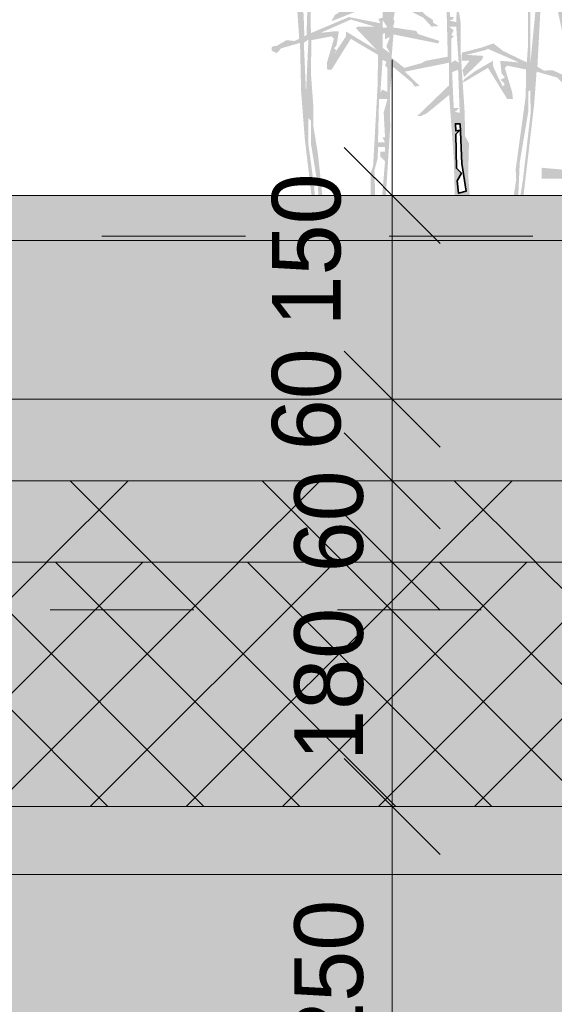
# Model space of a CAD drawing. Header units: millimetres. Extents: x -10538 to 13100, y -15694 to 32605.
# Tile 153 of 203: x -4160 to -3766, y 25374 to 26100. Entities that reach past the tile are written whole.
import ezdxf

# ---------------------------------------------------------------- set-up
doc = ezdxf.new("R2010")
doc.units = ezdxf.units.MM
doc.header["$LTSCALE"] = 100
doc.header["$PDMODE"] = 1
doc.header["$PDSIZE"] = -2
doc.linetypes.add('Line Type-1c', pattern=[2.116531, 1.058062, -1.058469])
doc.linetypes.add('VW-01 Short Dashed', pattern=[2.116125, 1.058062, -1.058062])
doc.layers.get('0').update_dxf_attribs({"lineweight": 5})
for name, color, linetype, lineweight in [('5', 7, 'Continuous', 18), ('Dimension', 7, 'Continuous', 9), ('Geen', 7, 'Continuous', 9), ('none', 7, 'Continuous', 13)]:
    doc.layers.add(name, color=color, linetype=linetype, lineweight=lineweight)
doc.styles.add('Century Gothic', font='Century-Gothic_9791.ttf')
doc.dimstyles.new('Arch_PUUUR', dxfattribs={"dimtxt": 101.056134, "dimasz": 70.693359, "dimexe": 100, "dimexo": 159, "dimgap": 100, "dimtad": 1, "dimdec": 4, "dimtxsty": 'Century Gothic', "dimblk": 'VW_SLASH', "dimblk1": 'VW_SLASH', "dimblk2": 'VW_SLASH', "dimcen": 0, "dimdle": 100, "dimazin": 0, "dimtfac": 0.8, "dimtdec": 4, "dimtix": 1, "dimtmove": 0, "dimatfit": 0, "dimldrblk": 'VW_SLASH-1', "dimfxl": 1, "dimfrac": 2, "dimtolj": 1, "dimarcsym": 0})

# ---------------------------------------------------------------- blocks, each defined once
blk = doc.blocks.new('Groep-26')
at = {"layer": 'Geen', "linetype": 'Continuous', "lineweight": 0, "transparency": 33554687}
blk.add_hatch(color=7, dxfattribs=at).paths.add_polyline_path([(-294, 35), (-321, 15), (-541, 35), (-541, -5), (-261, -5), (-261, 35), (-301, 95), (-381, 335), (-401, 395), (-441, 515), (-449, 605), (-467, 622), (-467, 640), (-381, 495), (-363, 501), (-380, 536), (-363, 588), (-363, 775), (-346, 761), (-346, 588), (-294, 311), (-190, 69), (-173, 86), (-156, 86), (-101, 335), (-86, 380), (-69, 415), (-52, 553), (-17, 726), (-17, 743), (-1, 743), (-21, 455), (-35, 294), (-35, 190), (17, 242), (173, 432), (259, 605), (329, 709), (346, 743), (346, 726), (329, 657), (104, 294), (17, 104), (0, 52), (0, 0), (484, 0), (484, 17), (52, 17), (17, 35), (35, 104), (138, 329), (311, 605), (329, 640), (346, 657), (363, 743), (379, 795), (415, 864), (432, 864), (588, 899), (743, 968), (759, 995), (743, 985), (674, 951), (519, 899), (415, 882), (415, 916), (484, 1176), (536, 1314), (622, 1452), (692, 1539), (743, 1677), (743, 1711), (709, 1642), (692, 1556), (553, 1366), (501, 1435), (432, 1556), (553, 2144), (553, 2161), (536, 2144), (519, 2015), (479, 1815), (415, 1573), (415, 1556), (536, 1366), (539, 1355), (519, 1315), (449, 1089), (419, 975), (379, 855), (359, 795), (339, 775), (225, 553), (69, 329), (-17, 225), (-17, 277), (0, 501), (0, 605), (35, 916), (39, 1095), (59, 1135), (190, 1193), (225, 1245), (259, 1383), (259, 1395), (208, 1227), (69, 1176), (69, 1452), (138, 1815), (138, 1850), (156, 1850), (208, 1867), (259, 2109), (277, 2126), (294, 2282), (329, 2403), (311, 2403), (208, 1902), (208, 1884), (173, 1867), (138, 1867), (99, 1915), (69, 1988), (104, 2144), (104, 2055), (139, 2075), (179, 2035), (173, 2144), (121, 2161), (104, 2161), (104, 2265), (86, 2265), (86, 2144), (52, 1971), (104, 1902), (121, 1832), (69, 1539), (52, 1435), (-35, 1556), (-86, 1660), (-101, 1755), (-104, 1884), (-190, 1953), (-208, 1850), (-173, 1832), (-156, 1815), (-121, 1867), (-104, 1642), (52, 1418), (35, 1089), (17, 864), (0, 847), (-35, 657), (-52, 640), (-69, 519), (-69, 467), (-104, 398), (-121, 311), (-156, 190), (-156, 121), (-173, 86), (-208, 121), (-277, 294), (-277, 311), (-328, 519), (-328, 674), (-346, 882), (-294, 899), (-259, 951), (-242, 951), (-242, 985), (-225, 985), (-225, 1037), (-242, 1124), (-225, 1158), (-242, 1210), (-241, 1335), (-277, 1608), (-277, 1763), (-294, 1936), (-311, 1936), (-311, 1884), (-294, 1781), (-281, 1608), (-277, 1469), (-259, 1366), (-242, 1158), (-242, 1020), (-259, 968), (-277, 951), (-294, 916), (-341, 895), (-363, 864), (-363, 882), (-398, 1210), (-449, 1418), (-467, 1418), (-415, 1158), (-415, 1124), (-432, 1176), (-432, 1193), (-484, 1176), (-501, 1176), (-501, 1155), (-481, 1135), (-481, 1089), (-449, 1106), (-449, 1124), (-432, 1089), (-415, 1089), (-415, 1106), (-398, 1089), (-380, 882), (-380, 553), (-398, 553), (-484, 726), (-484, 778), (-501, 795), (-501, 847), (-553, 1003), (-553, 1072), (-571, 1089), (-581, 1235), (-621, 1355), (-621, 1415), (-674, 1435), (-681, 1435), (-761, 1655), (-761, 1694), (-741, 1695), (-721, 1755), (-661, 1815), (-640, 1832), (-641, 2075), (-621, 2115), (-641, 2115), (-661, 1855), (-743, 1746), (-743, 1729), (-761, 1729), (-795, 1971), (-812, 1971), (-778, 1711), (-743, 1556), (-709, 1435), (-640, 1400), (-605, 1262), (-588, 1106), (-561, 995), (-553, 882), (-622, 882), (-726, 934), (-921, 1255), (-951, 1331), (-1055, 1469), (-1072, 1469), (-941, 1275), (-726, 899), (-691, 899), (-622, 864), (-536, 864), (-484, 622), (-461, 515)])
blk = doc.blocks.new('Groep-30')
at = {"layer": 'Geen', "color": 7, "transparency": 33554687}
blk.add_blockref('Groep-26', (0, 0), dxfattribs=at)
blk = doc.blocks.new('000 struik 10')
at = {"layer": 'Geen', "color": 7, "transparency": 33554687}
blk.add_blockref('Groep-30', (0, 0), dxfattribs=at)
blk = doc.blocks.new('Groep-34')
at = {"layer": 'Geen', "linetype": 'Continuous', "lineweight": 0, "transparency": 33554687}
for points in [[(-258, -93), (-272, -93), (-308, 106), (-308, 136), (-342, 334), (-360, 396), (-361, 414), (-400, 744), (-414, 921), (-418, 1102), (-487, 1082), (-504, 1064), (-522, 1073), (-522, 1086), (-513, 1091), (-504, 1091), (-468, 1112), (-438, 1109), (-421, 1117), (-431, 1265), (-431, 1314), (-442, 1410), (-449, 1565), (-458, 1583), (-462, 1560), (-484, 1618), (-484, 1645), (-502, 1645), (-678, 1433), (-696, 1433), (-696, 1442), (-612, 1580), (-542, 1650), (-552, 1653), (-784, 1565), (-832, 1530), (-846, 1530), (-846, 1552), (-630, 1692), (-572, 1724), (-528, 1759), (-511, 1750), (-484, 1750), (-484, 1803), (-502, 1834), (-502, 1880), (-522, 2006), (-528, 2036), (-537, 2112), (-516, 2098), (-493, 1909), (-480, 1808), (-462, 1746), (-344, 1746), (-310, 1990), (-302, 2101), (-290, 2130), (-376, 2168), (-444, 2192), (-519, 2200), (-540, 2182), (-548, 2144), (-572, 2116), (-572, 2200), (-581, 2227), (-608, 2227), (-819, 2130), (-824, 2126), (-828, 2138), (-728, 2206), (-608, 2297), (-255, 2332), (-264, 2350), (-246, 2429), (-237, 2429), (-244, 2372), (-242, 2350), (-250, 2334), (-172, 2344), (-162, 2334), (-167, 2324), (-193, 2324), (-216, 2314), (-454, 2260), (-475, 2262), (-484, 2253), (-382, 2204), (-356, 2178), (-296, 2150), (-281, 2165), (-272, 2209), (-272, 2235), (-264, 2297), (-252, 2298), (-281, 2112), (-172, 2140), (-114, 2166), (-114, 2297), (-124, 2326), (-114, 2341), (-122, 2394), (-131, 2650), (-116, 2650), (-114, 2466), (-105, 2165), (-28, 2196), (34, 2352), (-19, 2529), (-37, 2555), (-37, 2581), (-28, 2581), (38, 2376), (72, 2465), (72, 2474), (80, 2474), (84, 2444), (62, 2426), (46, 2360), (113, 2176), (238, 2132), (316, 2114), (316, 2096), (157, 2140), (157, 2105), (219, 2070), (219, 2057), (210, 2052), (139, 2088), (131, 2088), (132, 2066), (146, 2063), (148, 2070), (157, 2070), (156, 2060), (301, 2006), (334, 2002), (345, 1984), (345, 1980), (268, 1997), (206, 2004), (186, 2006), (182, 2014), (158, 2020), (158, 1974), (220, 1920), (230, 1918), (235, 1913), (230, 1900), (162, 1932), (157, 1532), (164, 1456), (402, 1404), (413, 1391), (408, 1382), (276, 1398), (208, 1400), (334, 1311), (342, 1294), (244, 1332), (160, 1364), (157, 1303), (166, 1294), (166, 1288), (230, 1274), (248, 1256), (257, 1256), (257, 1248), (168, 1264), (166, 1223), (174, 1174), (174, 1060), (188, 850), (190, 758), (204, 732), (201, 615), (210, 498), (219, 280), (214, 284), (210, 288), (201, 380), (200, 514), (192, 527), (172, 526), (166, 518), (186, 514), (192, 500), (192, 496), (168, 500), (166, 491), (166, 472), (175, 456), (166, 447), (154, 456), (148, 678), (131, 910), (48, 842), (28, 833), (14, 833), (131, 946), (131, 1029), (-32, 996), (22, 944), (4, 941), (-6, 956), (-76, 1014), (-82, 966), (-87, 921), (-86, 792), (-114, 348), (-127, 344), (-131, 348), (-122, 379), (-131, 392), (-149, 383), (-149, 392), (-140, 410), (-122, 410), (-131, 419), (-158, 410), (-158, 264), (-167, 180), (-175, 172), (-176, 202), (-168, 402), (-158, 500), (-158, 624), (-149, 648), (-132, 952), (-131, 1058), (-231, 1117), (-302, 1003), (-318, 1003), (-319, 1029), (-293, 1117), (-302, 1126), (-376, 1112), (-378, 992), (-369, 868), (-369, 796), (-352, 692), (-334, 524), (-334, 489), (-325, 410), (-312, 384), (-298, 280), (-264, 163), (-264, 154), (-246, 136), (-230, 126), (-206, 132), (-184, 154), (-175, 154), (-175, 138), (-131, 136), (-130, 252), (-122, 328), (-114, 295), (-118, 144), (-122, 74), (-140, -36), (-132, -52), (-131, -74), (-136, -82), (-140, -102), (-158, -102), (-158, -84), (-158, -70), (-211, -67), (-211, -58), (-193, -49), (-184, -40), (-154, -40), (-149, -31), (-174, -31), (-175, -22), (-153, -14), (-142, -9), (-131, 119), (-145, 119), (-140, 110), (-149, 101), (-167, 110), (-167, 114), (-206, 119), (-220, 110), (-255, 110), (-284, 163), (-317, 269), (-325, 322), (-325, 330), (-346, 449), (-352, 572), (-378, 732), (-378, 815), (-387, 824), (-387, 727), (-366, 574), (-360, 482), (-320, 260), (-302, 190)], [(166, 429), (157, 403), (160, 230), (166, 174), (184, 68), (172, 50), (184, 24), (184, 6), (202, 6), (201, 24), (206, 44), (251, 36), (254, 56), (237, 59), (228, 68), (192, 68), (192, 72), (219, 77), (219, 86), (201, 100), (186, 94), (184, 103), (175, 227), (188, 227), (184, 218), (192, 209), (210, 218), (210, 227), (240, 227), (260, 214), (294, 218), (328, 272), (360, 388), (369, 438), (386, 548), (391, 662), (422, 846), (422, 923), (430, 928), (431, 842), (402, 592), (386, 494), (368, 384), (344, 276), (320, 138), (294, 20), (320, 10), (311, 26), (351, 218), (351, 244), (390, 454), (404, 500), (404, 532), (444, 874), (453, 996), (530, 974), (544, 958), (566, 965), (568, 978), (557, 983), (552, 983), (513, 1001), (480, 1000), (456, 1014), (464, 1164), (475, 1368), (478, 1430), (482, 1556), (492, 1673), (501, 1691), (510, 1664), (528, 1726), (528, 1752), (545, 1752), (722, 1541), (736, 1541), (739, 1545), (656, 1690), (580, 1761), (594, 1761), (827, 1673), (876, 1634), (885, 1638), (889, 1655), (618, 1828), (572, 1867), (554, 1858), (528, 1858), (528, 1911), (545, 1946), (545, 1988), (566, 2130), (580, 2214), (560, 2204), (532, 2020), (534, 1974), (510, 1858), (501, 1849), (386, 1849), (352, 2116), (342, 2216), (334, 2240), (428, 2273), (480, 2295), (550, 2308), (572, 2304), (584, 2290), (585, 2252), (616, 2220), (616, 2308), (625, 2334), (646, 2334), (778, 2282), (858, 2236), (872, 2237), (872, 2246), (758, 2324), (651, 2405), (298, 2440), (307, 2464), (289, 2537), (281, 2537), (276, 2442), (219, 2449), (210, 2440), (206, 2430), (232, 2432), (504, 2366), (516, 2374), (528, 2361), (422, 2308), (398, 2290), (336, 2260), (316, 2314), (316, 2366), (307, 2405), (298, 2396), (307, 2317), (322, 2216), (334, 2140), (334, 2096), (351, 2026), (368, 1898), (378, 1862), (378, 1849), (192, 1841), (197, 1832), (210, 1832), (230, 1820), (325, 1823), (395, 1814), (325, 1761), (232, 1691), (245, 1678), (281, 1708), (328, 1714), (380, 1740), (390, 1704), (395, 1664), (366, 1650), (369, 1638), (373, 1640), (398, 1652), (484, 1728), (483, 1684), (456, 1456), (457, 1329), (448, 1320), (450, 1232), (430, 1026), (431, 1430), (404, 1647), (395, 1638), (420, 1390), (422, 1100), (417, 1030), (330, 1072), (294, 1100), (248, 1084), (178, 1066), (177, 1036), (206, 1036), (180, 1002), (186, 976), (257, 1045), (257, 1054), (196, 1058), (270, 1076), (388, 1030), (319, 1036), (324, 990), (336, 974), (320, 966), (336, 948), (328, 942), (312, 974), (316, 978), (294, 1014), (292, 1036), (213, 992), (186, 968), (181, 955), (274, 1010), (345, 895), (366, 895), (363, 921), (336, 1010), (345, 1018), (414, 1004), (414, 982), (413, 906), (376, 636), (378, 597), (366, 522), (360, 500), (342, 394), (307, 271), (307, 262), (281, 240), (259, 240), (245, 244), (228, 262), (214, 260), (219, 244), (175, 244), (176, 358)]]:
    blk.add_hatch(color=7, dxfattribs=at).paths.add_polyline_path(points)
blk = doc.blocks.new('Groep-35')
at = {"color": 255, "linetype": 'Continuous', "lineweight": 5, "transparency": 33554687}
for points in [[(162, 1290), (148, 1267), (148, 1223), (131, 1232), (135, 1197), (148, 1197), (144, 1188), (131, 1184), (157, 1179)], [(-342, 1139), (-231, 1188), (-143, 1162), (-205, 1162), (-213, 1157), (-136, 1076), (-249, 1144), (-249, 1126), (-293, 1060), (-288, 1069), (-284, 1073), (-293, 1082), (-284, 1091), (-275, 1144), (-297, 1144)], [(-387, 1115), (-404, 1102), (-396, 920)], [(-96, 921), (-114, 930), (-122, 921), (-114, 1040), (-100, 1032), (-105, 1018), (-96, 1010)], [(164, 1003), (142, 994), (148, 862), (168, 862), (153, 848), (170, 844)], [(-149, 445), (-149, 427), (-122, 427), (-122, 445)]]:
    blk.add_wipeout(points, dxfattribs=at).dxf.layer = 'Geen'
for points in [[(-378, 1138), (-380, 1274), (-352, 1530), (-361, 1539), (-388, 1324), (-394, 1131), (-402, 1126), (-405, 1212), (-414, 1221), (-424, 1344), (-440, 1627), (-334, 1530), (-325, 1530), (-325, 1539), (-352, 1556), (-344, 1630), (-274, 1604), (-230, 1600), (-194, 1574), (-193, 1583), (-264, 1645), (-290, 1649), (-352, 1706), (-296, 1711), (-184, 1715), (-167, 1724), (-149, 1724), (-149, 1733), (-334, 1742), (-325, 1808), (-290, 1988), (-290, 2033), (-284, 2094), (-143, 2114), (-134, 2123), (-112, 2122), (-114, 2083), (-168, 2041), (-272, 2006), (-272, 1988), (-114, 2033), (-114, 1997), (-175, 1968), (-175, 1944), (-167, 1944), (-96, 1980), (-87, 1980), (-87, 1918), (-105, 1883), (-105, 1962), (-114, 1962), (-116, 1400), (-187, 1382), (-213, 1364), (-213, 1356), (-124, 1372), (-126, 1352), (-361, 1292), (-369, 1274), (-238, 1292), (-158, 1292), (-290, 1204), (-302, 1182), (-114, 1256), (-114, 1195), (-130, 1190), (-122, 1174), (-238, 1197)], [(166, 1029), (153, 1038), (139, 1029), (139, 1117), (148, 1126), (139, 1131), (148, 1148), (131, 1162), (157, 1162)], [(196, 1058), (266, 1076), (274, 1080), (388, 1030), (336, 1036), (319, 1036), (321, 994), (332, 979), (320, 966), (336, 952), (320, 958), (312, 974), (292, 1018), (292, 1036), (224, 996), (186, 968), (252, 1040), (257, 1054)], [(-149, 463), (-122, 463), (-105, 666), (-122, 683), (-122, 701), (-105, 701), (-105, 718), (-131, 718), (-132, 678), (-144, 632), (-140, 488), (-131, 489), (-136, 472), (-144, 476)]]:
    blk.add_wipeout(points, dxfattribs=at).dxf.layer = 'Geen'
for points in [[(-114, 1186), (-114, 1158), (-96, 1159)], [(-87, 1064), (-100, 1089), (-87, 1124), (-105, 1115), (-105, 1137), (-114, 1136), (-114, 1084)], [(-105, 736), (-131, 736), (-127, 895), (-96, 895), (-110, 846), (-105, 754), (-114, 754)]]:
    blk.add_wipeout(points, dxfattribs=at).dxf.layer = 'Geen'
blk.add_wipeout([(126, 1051), (45, 1036), (28, 1027), (-34, 1010), (-81, 1047), (-74, 1133), (91, 1100), (95, 1109), (16, 1135), (10, 1146), (-76, 1159), (-70, 1180), (-74, 1190), (-61, 1261), (-17, 1221), (36, 1195), (66, 1162), (92, 1164), (72, 1177), (72, 1186), (45, 1204), (-4, 1252), (-17, 1274), (122, 1266), (122, 1214)], dxfattribs=at).dxf.layer = 'Geen'
blk = doc.blocks.new('Groep-36')
at = {"layer": 'Geen', "color": 7, "transparency": 33554687}
blk.add_blockref('Groep-34', (0, 0), dxfattribs=at)
blk.add_blockref('Groep-35', (0, 0), dxfattribs=at)
at = {"color": 255, "linetype": 'Continuous', "lineweight": 35, "transparency": 33554687}
blk.add_wipeout([(172, 804), (154, 804), (156, 778), (170, 780), (156, 766), (158, 640), (176, 622), (160, 594), (166, 548), (194, 556), (178, 658)], dxfattribs=at).dxf.layer = 'Geen'
at = {"layer": 'Geen', "color": 7, "linetype": 'Continuous', "lineweight": 35, "transparency": 33554687, "flags": 128}
blk.add_lwpolyline([(172, 804), (154, 804), (156, 778), (170, 780), (156, 766), (158, 640), (176, 622), (160, 594), (166, 548), (194, 556), (178, 658)], close=True, dxfattribs=at)
blk = doc.blocks.new('000 struik 9')
at = {"layer": 'Geen', "color": 7, "transparency": 33554687}
blk.add_blockref('Groep-36', (0, 0), dxfattribs=at)
blk = doc.blocks.new('Groep-65')
at = {"layer": 'Geen', "linetype": 'Continuous', "lineweight": 0, "true_color": 0xddd4a2, "transparency": 33554687}
blk.add_hatch(color=9, dxfattribs=at).paths.add_polyline_path([(-4736.66, 25970), (-3003.85, 25970), (-3003.85, 25820), (-4736.66, 25820)])
at = {"layer": 'Geen', "linetype": 'Continuous', "lineweight": 0, "true_color": 0x2bffff, "transparency": 33554687}
blk.add_hatch(color=4, dxfattribs=at).paths.add_polyline_path([(-4736.66, 25820), (-1078.85, 25820), (-1078.85, 25760), (-4736.66, 25760)])
at = {"layer": 'Geen', "color": 7, "linetype": 'Continuous', "lineweight": 9, "transparency": 33554687, "flags": 128}
for points in [[(-4736.66, 25970), (-3003.85, 25970), (-3003.85, 25820), (-4736.66, 25820)], [(-4736.66, 25820), (-1078.85, 25820), (-1078.85, 25760), (-4736.66, 25760)]]:
    blk.add_lwpolyline(points, close=True, dxfattribs=at)
blk = doc.blocks.new('VW_SLASH')
at = {"color": 0, "linetype": 'ByBlock', "lineweight": -2, "transparency": 16777216}
blk.add_line((1.415, 0), (-1, 0), dxfattribs=at)
at = {"color": 0, "linetype": 'Continuous', "lineweight": 20, "transparency": 16777216, "flags": 128}
blk.add_lwpolyline([(0.5, 0.5), (-0.5, -0.5)], dxfattribs=at)
blk = doc.blocks.new('*D146')
at = {"layer": 'Defpoints', "color": 0, "transparency": 33554687}
for p in [(-4679.91, 25970), (-3885.17, 25970), (-4620.65, 25820)]:
    blk.add_point(p, dxfattribs=at)
at = {"layer": 'Dimension', "color": 0, "linetype": 'Continuous', "lineweight": -2, "transparency": 33554687}
for p, q in [((-4520.91, 25970), (-3785.17, 25970)), ((-3885.17, 25890.69), (-3885.17, 25899.31)), ((-4461.65, 25820), (-3785.17, 25820))]:
    blk.add_line(p, q, dxfattribs=at)
at = {"layer": 'Dimension', "color": 0, "lineweight": -2, "xscale": 70.693359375, "yscale": 70.693359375, "zscale": 70.693359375}
for p, rotation in [((-3885.17, 25970), 90), ((-3885.17, 25820), 270)]:
    blk.add_blockref('VW_SLASH', p, dxfattribs=dict(at, rotation=rotation))
at = {"layer": 'Dimension', "color": 0, "lineweight": 5, "transparency": 33554687, "insert": (-3948.21, 25930), "char_height": 50.528, "attachment_point": 5, "rotation": 90, "style": 'Century Gothic'}
blk.add_mtext('\\A1;150', dxfattribs=at)
blk = doc.blocks.new('VW_SLASH-1')
at = {"color": 0, "linetype": 'ByBlock', "lineweight": -2, "transparency": 16777216}
blk.add_line((1.415, 0), (-1, 0), dxfattribs=at)
at = {"color": 0, "linetype": 'Continuous', "lineweight": 20, "transparency": 16777216, "flags": 128}
blk.add_lwpolyline([(0.751, 0.751), (-0.751, -0.751)], dxfattribs=at)
blk = doc.blocks.new('*D147')
at = {"layer": 'Defpoints', "color": 0, "transparency": 33554687}
for p in [(-4620.65, 25820), (-3885.17, 25820), (-4415.36, 25760)]:
    blk.add_point(p, dxfattribs=at)
at = {"layer": 'Dimension', "color": 0, "linetype": 'Continuous', "lineweight": -2, "transparency": 33554687}
for p, q in [((-3885.17, 25890.69), (-3885.17, 25961.39)), ((-4461.65, 25820), (-3785.17, 25820)), ((-3885.17, 25760), (-3885.17, 25820)), ((-4256.36, 25760), (-3785.17, 25760)), ((-3885.17, 25689.31), (-3885.17, 25618.61))]:
    blk.add_line(p, q, dxfattribs=at)
at = {"layer": 'Dimension', "color": 0, "lineweight": -2, "xscale": 70.693359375, "yscale": 70.693359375, "zscale": 70.693359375}
for p, rotation in [((-3885.17, 25820), 270), ((-3885.17, 25760), 90)]:
    blk.add_blockref('VW_SLASH', p, dxfattribs=dict(at, rotation=rotation))
at = {"layer": 'Dimension', "color": 0, "lineweight": 5, "transparency": 33554687, "insert": (-3948.21, 25820), "char_height": 50.528, "attachment_point": 5, "rotation": 90, "style": 'Century Gothic'}
blk.add_mtext('\\A1;60', dxfattribs=at)
blk = doc.blocks.new('*D148')
at = {"layer": 'Defpoints', "color": 0, "transparency": 33554687}
for p in [(-4415.36, 25760), (-3885.17, 25760), (-4515.47, 25700)]:
    blk.add_point(p, dxfattribs=at)
at = {"layer": 'Dimension', "color": 0, "linetype": 'Continuous', "lineweight": -2, "transparency": 33554687}
for p, q in [((-3885.17, 25830.69), (-3885.17, 25901.39)), ((-4256.36, 25760), (-3785.17, 25760)), ((-3885.17, 25700), (-3885.17, 25760)), ((-4356.47, 25700), (-3785.17, 25700)), ((-3885.17, 25629.31), (-3885.17, 25558.61))]:
    blk.add_line(p, q, dxfattribs=at)
at = {"layer": 'Dimension', "color": 0, "lineweight": -2, "xscale": 70.693359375, "yscale": 70.693359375, "zscale": 70.693359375}
for p, rotation in [((-3885.17, 25760), 270), ((-3885.17, 25700), 90)]:
    blk.add_blockref('VW_SLASH', p, dxfattribs=dict(at, rotation=rotation))
at = {"layer": 'Dimension', "color": 0, "lineweight": 5, "transparency": 33554687, "insert": (-3931.71, 25730), "char_height": 50.528, "attachment_point": 5, "rotation": 90, "style": 'Century Gothic'}
blk.add_mtext('\\A1;60', dxfattribs=at)
blk = doc.blocks.new('*D149')
at = {"layer": 'Defpoints', "color": 0, "transparency": 33554687}
for p in [(-4515.47, 25700), (-3885.17, 25700), (-4520, 25520)]:
    blk.add_point(p, dxfattribs=at)
at = {"layer": 'Dimension', "color": 0, "linetype": 'Continuous', "lineweight": -2, "transparency": 33554687}
for p, q in [((-3885.17, 25770.69), (-3885.17, 25841.39)), ((-4356.47, 25700), (-3785.17, 25700)), ((-3885.17, 25520), (-3885.17, 25700)), ((-4361, 25520), (-3785.17, 25520)), ((-3885.17, 25449.31), (-3885.17, 25378.61))]:
    blk.add_line(p, q, dxfattribs=at)
at = {"layer": 'Dimension', "color": 0, "lineweight": -2, "xscale": 70.693359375, "yscale": 70.693359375, "zscale": 70.693359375}
for p, rotation in [((-3885.17, 25700), 270), ((-3885.17, 25520), 90)]:
    blk.add_blockref('VW_SLASH', p, dxfattribs=dict(at, rotation=rotation))
at = {"layer": 'Dimension', "color": 0, "lineweight": 5, "transparency": 33554687, "insert": (-3931.71, 25610), "char_height": 50.528, "attachment_point": 5, "rotation": 90, "style": 'Century Gothic'}
blk.add_mtext('\\A1;180', dxfattribs=at)
blk = doc.blocks.new('*D150')
at = {"layer": 'Defpoints', "color": 0, "transparency": 33554687}
for p in [(-4520, 25520), (-3885.17, 25520), (-4510, 25270)]:
    blk.add_point(p, dxfattribs=at)
at = {"layer": 'Dimension', "color": 0, "linetype": 'Continuous', "lineweight": -2, "transparency": 33554687}
for p, q in [((-4361, 25520), (-3785.17, 25520)), ((-3885.17, 25340.69), (-3885.17, 25449.31)), ((-4351, 25270), (-3785.17, 25270))]:
    blk.add_line(p, q, dxfattribs=at)
at = {"layer": 'Dimension', "color": 0, "lineweight": -2, "xscale": 70.693359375, "yscale": 70.693359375, "zscale": 70.693359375}
for p, rotation in [((-3885.17, 25520), 90), ((-3885.17, 25270), 270)]:
    blk.add_blockref('VW_SLASH', p, dxfattribs=dict(at, rotation=rotation))
at = {"layer": 'Dimension', "color": 0, "lineweight": 5, "transparency": 33554687, "insert": (-3931.71, 25395), "char_height": 50.528, "attachment_point": 5, "rotation": 90, "style": 'Century Gothic'}
blk.add_mtext('\\A1;250', dxfattribs=at)
blk = doc.blocks.new('Groep-92')
at = {"layer": '5', "linetype": 'Continuous', "lineweight": 0, "true_color": 0xe6ffe6, "transparency": 33554687}
blk.add_hatch(color=7, dxfattribs=at).paths.add_polyline_path([(-5269.35, 25700), (-1068.85, 25700), (-1068.85, 25520), (-5269.35, 25520)])
at = {"layer": '5', "linetype": 'Continuous', "lineweight": 5, "true_color": 0x777777, "transparency": 33554687}
h = blk.add_hatch(dxfattribs=at)
h.set_pattern_fill('#isolatie', color=8, style=0, pattern_type=2)
h.set_pattern_definition([(45, (2.866, 2.646), (-35.35534, 35.35534), []), (135, (-5.733, 5.733), (-35.35534, -35.35534), [])])
h.paths.add_polyline_path([(-5269.35, 25700), (-1068.85, 25700), (-1068.85, 25520), (-5269.35, 25520)])
at = {"layer": 'Geen', "linetype": 'Continuous', "lineweight": 0, "true_color": 0xcccccc, "transparency": 33554687}
for points in [[(-5408.85, 25520), (-518.85, 25520), (-518.85, 25470), (-5408.85, 25470)], [(-5408.85, 25470), (-518.85, 25470), (-518.85, 25270), (-5408.85, 25270)]]:
    blk.add_hatch(color=254, dxfattribs=at).paths.add_polyline_path(points)
at = {"layer": 'none', "linetype": 'Continuous', "lineweight": 0, "true_color": 0xeeeeee, "transparency": 33554687}
blk.add_hatch(color=7, dxfattribs=at).paths.add_polyline_path([(-5269.35, 25760), (-1068.85, 25760), (-1068.85, 25700), (-5269.35, 25700)])
at = {"layer": 'none', "linetype": 'Continuous', "lineweight": 5, "true_color": 0x555555, "transparency": 33554687}
h = blk.add_hatch(dxfattribs=at)
h.set_pattern_fill('Isolatie1', color=251, style=0, pattern_type=2)
h.set_pattern_definition([(45, (1.43, 1.32), (-70.71068, 70.71068), [])])
h.paths.add_polyline_path([(-5269.35, 25760), (-1068.85, 25760), (-1068.85, 25700), (-5269.35, 25700)])
at = {"layer": 'none', "linetype": 'Continuous', "lineweight": 5, "true_color": 0x777777, "transparency": 33554687}
h = blk.add_hatch(dxfattribs=at)
h.set_pattern_fill('Isolatie1-1', color=8, style=0, pattern_type=2)
h.set_pattern_definition([(135, (-2.87, 2.87), (-70.71068, -70.71068), [])])
h.paths.add_polyline_path([(-5269.35, 25760), (-1068.85, 25760), (-1068.85, 25700), (-5269.35, 25700)])
at = {"layer": '5', "lineweight": 5, "transparency": 33554687, "flags": 128}
blk.add_lwpolyline([(-5269.35, 25700), (-1068.85, 25700), (-1068.85, 25520), (-5269.35, 25520)], close=True, dxfattribs=at)
at = {"layer": 'Geen', "color": 7, "linetype": 'Continuous', "lineweight": 9, "transparency": 33554687, "flags": 128}
for points in [[(-5408.85, 25520), (-518.85, 25520), (-518.85, 25470), (-5408.85, 25470)], [(-5408.85, 25470), (-518.85, 25470), (-518.85, 25270), (-5408.85, 25270)]]:
    blk.add_lwpolyline(points, close=True, dxfattribs=at)
at = {"layer": 'none', "color": 7, "linetype": 'Continuous', "lineweight": 9, "transparency": 33554687, "flags": 128}
blk.add_lwpolyline([(-5269.35, 25760), (-1068.85, 25760), (-1068.85, 25700), (-5269.35, 25700)], close=True, dxfattribs=at)
at = {"layer": 'Geen', "color": 7, "transparency": 33554687, "xscale": 0.2, "yscale": 0.2, "zscale": 0.2}
blk.add_blockref('000 struik 10', (-3666.92, 25983.52), dxfattribs=at)
at = {"layer": 'Dimension', "color": 5, "linetype": 'Continuous', "lineweight": 5, "true_color": 0x0000ff, "transparency": 33554687}
dim = blk.add_linear_dim(base=(-3885.17, 25520), p1=(-4510, 25270), p2=(-4520, 25520), angle=270, dimstyle='Arch_PUUUR', override={"dimtxt": 50.528067, "dimgap": 20, "dimdec": 0, "dimpost": '<>', "dimtxsty": 'Century Gothic', "dimtmove": 2}, dxfattribs=at)
dim.commit()
dim.dimension.update_dxf_attribs({"geometry": '*D150', "text_midpoint": (-3931.71, 25395)})
at = {"layer": 'Geen', "color": 7, "transparency": 33554687, "xscale": 0.2, "yscale": 0.2, "zscale": 0.2}
blk.add_blockref('000 struik 9', (-3869.51, 25862.1), dxfattribs=at)
at = {"layer": '5', "lineweight": 5, "transparency": 33554687}
blk.add_line((-5109.48, 25937.01), (-2279.85, 25937.01), dxfattribs=at)
at = {"layer": '5', "color": 7, "transparency": 33554687}
blk.add_blockref('Groep-65', (0, 0), dxfattribs=at)
at = {"color": 1, "linetype": 'Line Type-1c', "lineweight": 5, "true_color": 0xff0000, "transparency": 33554687}
blk.add_line((-7273.98, 25940), (-2654.84, 25940), dxfattribs=at)
at = {"color": 5, "linetype": 'VW-01 Short Dashed', "lineweight": 5, "true_color": 0x0000ff, "transparency": 33554687, "flags": 128}
blk.add_lwpolyline([(-1068.85, 25665), (-3191.04, 25665), (-4235.89, 25665), (-5266.58, 25665), (-5266.35, 25860), (-5525.85, 25860), (-5525.85, 25750.48)], dxfattribs=at)
at = {"layer": 'Dimension', "color": 5, "linetype": 'Continuous', "lineweight": 5, "true_color": 0x0000ff, "transparency": 33554687}
for base, p1, p2, picture, middle in [((-3885.17, 25970), (-4620.65, 25820), (-4679.91, 25970), '*D146', (-3948.21, 25930)), ((-3885.17, 25820), (-4415.36, 25760), (-4620.65, 25820), '*D147', (-3948.21, 25820))]:
    dim = blk.add_linear_dim(base=base, p1=p1, p2=p2, angle=270, dimstyle='Arch_PUUUR', override={"dimtxt": 50.528067, "dimgap": 20, "dimdec": 0, "dimpost": '<>', "dimtxsty": 'Century Gothic', "dimtmove": 2}, dxfattribs=at)
    dim.commit()
    dim.dimension.update_dxf_attribs({"geometry": picture, "text_midpoint": middle, "dimtype": 160})
for base, p1, p2, picture, middle in [((-3885.17, 25760), (-4515.47, 25700), (-4415.36, 25760), '*D148', (-3931.71, 25730)), ((-3885.17, 25700), (-4520, 25520), (-4515.47, 25700), '*D149', (-3931.71, 25610))]:
    dim = blk.add_linear_dim(base=base, p1=p1, p2=p2, angle=270, dimstyle='Arch_PUUUR', override={"dimtxt": 50.528067, "dimgap": 20, "dimdec": 0, "dimpost": '<>', "dimtxsty": 'Century Gothic', "dimtmove": 2}, dxfattribs=at)
    dim.commit()
    dim.dimension.update_dxf_attribs({"geometry": picture, "text_midpoint": middle})

msp = doc.modelspace()

# ---------------------------------------------------------------- block references
at = {"layer": 'none', "color": 7}
msp.add_blockref('Groep-92', (0, 0), dxfattribs=at)

doc.saveas('drawing.dxf')
